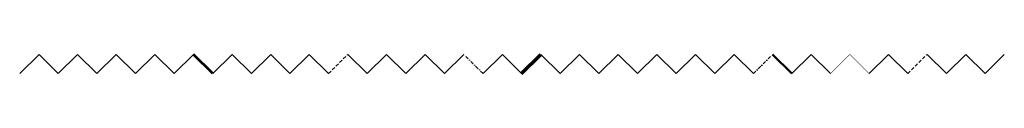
# Model space of a CAD drawing. Header units: centimetres. Extents: x -21702 to 25696, y -49270 to 6198.
# Tile 8 of 8: x 4462 to 8068, y 6126 to 6198. Entities that reach past the tile are written whole.
import ezdxf

# ---------------------------------------------------------------- set-up
doc = ezdxf.new("R2010")
doc.units = ezdxf.units.CM
for name, pattern in [('DASHDOT', [25.4, 12.7, -6.35, 0, -6.35]), ('DASHED', [19.05, 12.7, -6.35]), ('ISO03W100', [30, 12, -18])]:
    doc.linetypes.add(name, pattern=pattern)
doc.layers.get('0').update_dxf_attribs({"lineweight": 13})
for name, color, linetype, lineweight, plot in [('!_NIEDRUKOWALNE', 213, 'Continuous', 13, False), ('0_RZUTNIA', 7, 'Continuous', 0, False), ('A_POWIERZCHNIE', 142, 'Continuous', 13, False), ('X_UWAGI', 30, 'Continuous', 35, False)]:
    doc.layers.add(name, color=color, linetype=linetype, lineweight=lineweight, plot=plot)
for name, color, linetype, lineweight in [('0_ARKUSZ', 7, 'Continuous', 9), ('0_MAPA', 7, 'Continuous', 0), ('0_PODKŁAD', 7, 'Continuous', 0), ('0_RAMKA', 7, 'Continuous', 25), ('0_REWIZJA A', 1, 'Continuous', 53), ('0_TABELKA', 7, 'Continuous', 9), ('A_BALUSTRADY', 63, 'Continuous', 5), ('A_CIENKIE', 151, 'Continuous', 5), ('A_DRZWI', 3, 'Continuous', 13), ('A_HATCH', 7, 'Continuous', 5), ('A_IZOLACJA PAROIZOLACJA', 101, 'ISO03W100', 13), ('A_IZOLACJA PRZECIWWILGOCIOWA', 120, 'ISO03W100', 13), ('A_IZOLACJA TERMICZNA', 21, 'Continuous', 18), ('A_IZOLACJA TERMICZNA_WYPEŁNIENIE', 31, 'BATTING', 5), ('A_MIEJSCA POSTOJOWE', 142, 'Continuous', 9), ('A_MIEJSCA POSTOJOWE_NPSPR', 142, 'Continuous', 9), ('A_NADPROŻA', 96, 'DASHDOT', 25), ('A_NIEWIDOCZNE', 166, 'DASHED', 5), ('A_OKNA', 6, 'Continuous', 13), ('A_OPIS', 241, 'Continuous', 13), ('A_OPIS_KOTY', 66, 'Continuous', 13), ('A_OPIS_KOTY KONSTR', 36, 'Continuous', 13), ('A_OPIS_PRZEGRODY', 202, 'Continuous', 13), ('A_OPIS_STOLARKA_DRZWIOWA', 241, 'Continuous', 13), ('A_OPIS_STOLARKA_OKIENNA', 241, 'Continuous', 13), ('A_OPIS_TABELKI POMIESZCZEŃ', 53, 'Continuous', 5), ('A_OSIE', 8, 'DASHDOT', 9), ('A_PRZEKROJOWE', 5, 'Continuous', 30), ('A_PRZEKROJOWE_KONSTRUKCYJNE', 150, 'Continuous', 50), ('A_RURY SPUSTOWE', 230, 'Continuous', 13), ('A_WENTYLACJA', 222, 'Continuous', 13), ('A_WENTYLACJA_OPIS', 222, 'Continuous', 13), ('A_WIDOKOWE', 2, 'Continuous', 13), ('A_WYMIARY WEWNĘTRZNE', 183, 'Continuous', 13), ('A_WYMIARY ZEWNĘTRZNE', 201, 'Continuous', 13), ('A_WYPOSAŻENIE', 190, 'Continuous', 5), ('A_WYPOSAŻENIE SANITARNE', 4, 'Continuous', 5), ('A_ŚCIANY  DZIAŁOWE', 231, 'Continuous', 35), ('A_ŚCIANY KONSTRUKCYJNE', 5, 'Continuous', 70), ('PPOŻ_PRZEPUSTY INSTALACYJNE', 22, 'Continuous', 13)]:
    doc.layers.add(name, color=color, linetype=linetype, lineweight=lineweight)
for name, color, linetype, lineweight, true_color in [('A_WYBURZENIA', 7, 'DASHED', 13, 0x838383), ('A_WYBURZENIA WYPEŁNIENIE', 7, 'Continuous', 5, 0x838383), ('PPOŻ_GRANICA STREFY', 7, 'Continuous', 13, 0xcc0403), ('PPOŻ_OPIS', 7, 'Continuous', 5, 0xcc0403)]:
    doc.layers.add(name, color=color, linetype=linetype, lineweight=lineweight, true_color=true_color)
doc.linetypes.add('BATTING', pattern='A,0.00254,-2.54,[134,ltypeshp.shx,S=2.54,R=0,X=-2.54,Y=0],-5.08,[134,ltypeshp.shx,S=2.54,R=180,X=2.54,Y=0],-2.54', length=10.16254)

msp = doc.modelspace()

# ---------------------------------------------------------------- linework, layer by layer
at = {"layer": '!_NIEDRUKOWALNE'}
msp.add_lwpolyline([(4744.9, 6126.4), (4674.2, 6197.1)], dxfattribs=at)
for points in [[(4462.1, 6126.4), (4532.8, 6197.1)], [(7431.9, 6126.4), (7361.2, 6197.1)]]:
    msp.add_lwpolyline(points)
at = {"layer": '0_ARKUSZ'}
msp.add_lwpolyline([(4603.5, 6126.4), (4532.8, 6197.1)], dxfattribs=at)
at = {"layer": '0_MAPA'}
msp.add_lwpolyline([(4603.5, 6126.4), (4674.2, 6197.1)], dxfattribs=at)
at = {"layer": '0_PODKŁAD'}
msp.add_lwpolyline([(5027.7, 6126.4), (5098.5, 6197.1)], dxfattribs=at)
at = {"layer": '0_RAMKA'}
for points in [[(4744.9, 6126.4), (4815.6, 6197.1)], [(4886.3, 6126.4), (4815.6, 6197.1)]]:
    msp.add_lwpolyline(points, dxfattribs=at)
at = {"layer": '0_REWIZJA A'}
msp.add_lwpolyline([(5169.2, 6126.4), (5098.5, 6197.1)], dxfattribs=at)
at = {"layer": '0_RZUTNIA'}
msp.add_lwpolyline([(4886.3, 6126.4), (4957, 6197.1)], dxfattribs=at)
at = {"layer": '0_TABELKA'}
msp.add_lwpolyline([(5027.7, 6126.4), (4957, 6197.1)], dxfattribs=at)
at = {"layer": 'A_BALUSTRADY'}
msp.add_lwpolyline([(5169.2, 6126.4), (5239.9, 6197.1)], dxfattribs=at)
at = {"layer": 'A_CIENKIE'}
msp.add_lwpolyline([(5310.6, 6126.4), (5239.9, 6197.1)], dxfattribs=at)
at = {"layer": 'A_DRZWI'}
msp.add_lwpolyline([(5310.6, 6126.4), (5381.3, 6197.1)], dxfattribs=at)
at = {"layer": 'A_HATCH'}
msp.add_lwpolyline([(5452, 6126.4), (5381.3, 6197.1)], dxfattribs=at)
at = {"layer": 'A_IZOLACJA PAROIZOLACJA', "lineweight": 15, "ltscale": 0.2, "const_width": 1.2}
msp.add_lwpolyline([(7573.3, 6126.4), (7502.6, 6197.1)], dxfattribs=at)
at = {"layer": 'A_IZOLACJA PRZECIWWILGOCIOWA', "lineweight": 15, "ltscale": 0.5, "const_width": 1.2}
msp.add_lwpolyline([(7431.9, 6126.4), (7502.6, 6197.1)], dxfattribs=at)
at = {"layer": 'A_IZOLACJA TERMICZNA'}
msp.add_lwpolyline([(5452, 6126.4), (5522.7, 6197.1)], dxfattribs=at)
at = {"layer": 'A_IZOLACJA TERMICZNA_WYPEŁNIENIE'}
msp.add_lwpolyline([(5593.4, 6126.4), (5522.7, 6197.1)], dxfattribs=at)
at = {"layer": 'A_MIEJSCA POSTOJOWE'}
msp.add_lwpolyline([(7856.2, 6126.4), (7926.9, 6197.1)], dxfattribs=at)
at = {"layer": 'A_MIEJSCA POSTOJOWE_NPSPR'}
msp.add_lwpolyline([(7997.6, 6126.4), (7926.9, 6197.1)], dxfattribs=at)
at = {"layer": 'A_NADPROŻA'}
msp.add_lwpolyline([(7149.1, 6126.4), (7219.8, 6197.1)], dxfattribs=at)
at = {"layer": 'A_NIEWIDOCZNE'}
msp.add_lwpolyline([(5593.4, 6126.4), (5664.1, 6197.1)], dxfattribs=at)
at = {"layer": 'A_OKNA'}
msp.add_lwpolyline([(5734.8, 6126.4), (5664.1, 6197.1)], dxfattribs=at)
at = {"layer": 'A_OPIS'}
msp.add_lwpolyline([(5734.8, 6126.4), (5805.6, 6197.1)], dxfattribs=at)
at = {"layer": 'A_OPIS_KOTY'}
msp.add_lwpolyline([(7573.3, 6126.4), (7644, 6197.1)], dxfattribs=at)
at = {"layer": 'A_OPIS_KOTY KONSTR'}
msp.add_lwpolyline([(7714.7, 6126.4), (7644, 6197.1)], dxfattribs=at)
at = {"layer": 'A_OPIS_PRZEGRODY'}
msp.add_lwpolyline([(5876.3, 6126.4), (5805.6, 6197.1)], dxfattribs=at)
at = {"layer": 'A_OPIS_STOLARKA_DRZWIOWA'}
msp.add_lwpolyline([(5876.3, 6126.4), (5947, 6197.1)], dxfattribs=at)
at = {"layer": 'A_OPIS_STOLARKA_OKIENNA'}
msp.add_lwpolyline([(6017.7, 6126.4), (5947, 6197.1)], dxfattribs=at)
at = {"layer": 'A_OPIS_TABELKI POMIESZCZEŃ'}
msp.add_lwpolyline([(6017.7, 6126.4), (6088.4, 6197.1)], dxfattribs=at)
at = {"layer": 'A_OSIE'}
msp.add_lwpolyline([(6159.1, 6126.4), (6088.4, 6197.1)], dxfattribs=at)
at = {"layer": 'A_POWIERZCHNIE'}
msp.add_lwpolyline([(6159.1, 6126.4), (6229.8, 6197.1)], dxfattribs=at)
at = {"layer": 'A_PRZEKROJOWE'}
msp.add_lwpolyline([(7290.5, 6126.4), (7361.2, 6197.1)], dxfattribs=at)
at = {"layer": 'A_PRZEKROJOWE_KONSTRUKCYJNE'}
msp.add_lwpolyline([(7290.5, 6126.4), (7219.8, 6197.1)], dxfattribs=at)
at = {"layer": 'A_RURY SPUSTOWE'}
msp.add_lwpolyline([(7997.6, 6126.4), (8068.3, 6197.1)], dxfattribs=at)
at = {"layer": 'A_WENTYLACJA'}
msp.add_lwpolyline([(6442, 6126.4), (6371.2, 6197.1)], dxfattribs=at)
at = {"layer": 'A_WENTYLACJA_OPIS'}
msp.add_lwpolyline([(6442, 6126.4), (6512.7, 6197.1)], dxfattribs=at)
at = {"layer": 'A_WIDOKOWE'}
msp.add_lwpolyline([(6583.4, 6126.4), (6512.7, 6197.1)], dxfattribs=at)
at = {"layer": 'A_WYBURZENIA'}
msp.add_lwpolyline([(7714.7, 6126.4), (7785.5, 6197.1)], dxfattribs=at)
at = {"layer": 'A_WYBURZENIA WYPEŁNIENIE'}
msp.add_lwpolyline([(7856.2, 6126.4), (7785.5, 6197.1)], dxfattribs=at)
at = {"layer": 'A_WYMIARY WEWNĘTRZNE'}
msp.add_lwpolyline([(6583.4, 6126.4), (6654.1, 6197.1)], dxfattribs=at)
at = {"layer": 'A_WYMIARY ZEWNĘTRZNE'}
msp.add_lwpolyline([(6724.8, 6126.4), (6654.1, 6197.1)], dxfattribs=at)
at = {"layer": 'A_WYPOSAŻENIE'}
msp.add_lwpolyline([(6724.8, 6126.4), (6795.5, 6197.1)], dxfattribs=at)
at = {"layer": 'A_WYPOSAŻENIE SANITARNE'}
msp.add_lwpolyline([(6866.2, 6126.4), (6795.5, 6197.1)], dxfattribs=at)
at = {"layer": 'A_ŚCIANY  DZIAŁOWE'}
msp.add_lwpolyline([(6300.5, 6126.4), (6229.8, 6197.1)], dxfattribs=at)
at = {"layer": 'A_ŚCIANY KONSTRUKCYJNE'}
msp.add_lwpolyline([(6300.5, 6126.4), (6371.2, 6197.1)], dxfattribs=at)
at = {"layer": 'PPOŻ_GRANICA STREFY'}
msp.add_lwpolyline([(6866.2, 6126.4), (6936.9, 6197.1)], dxfattribs=at)
at = {"layer": 'PPOŻ_OPIS'}
msp.add_lwpolyline([(7007.6, 6126.4), (7078.4, 6197.1)], dxfattribs=at)
at = {"layer": 'PPOŻ_PRZEPUSTY INSTALACYJNE'}
msp.add_lwpolyline([(7007.6, 6126.4), (6936.9, 6197.1)], dxfattribs=at)
at = {"layer": 'X_UWAGI'}
msp.add_lwpolyline([(7149.1, 6126.4), (7078.4, 6197.1)], dxfattribs=at)

doc.saveas('drawing.dxf')
